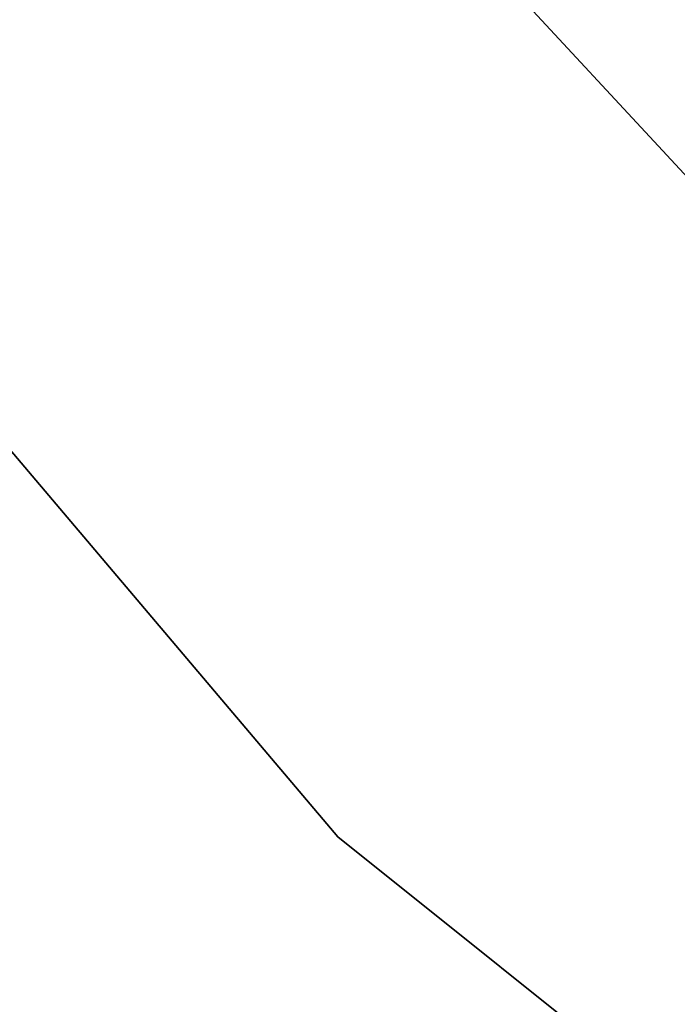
# Model space of a CAD drawing. Header units: millimetres. Extents: x 0.3 to 65.3, y -48.3 to 46.8.
# Tile 4 of 256: x 9.2 to 11.2, y -39.6 to -36.6. Entities that reach past the tile are written whole.
import ezdxf

# ---------------------------------------------------------------- set-up
doc = ezdxf.new("R2010")
doc.units = ezdxf.units.MM
doc.header["$LTSCALE"] = 25.4
doc.layers.get('0').update_dxf_attribs({"true_color": 0xff5454})

# ---------------------------------------------------------------- blocks, each defined once
blk = doc.blocks.new('NICO-9517.STL')
at = {"color": 251, "true_color": 0x555555}
mesh = blk.add_polyface(dxfattribs=at)
corners = [(9.2363, -32.7756, 1.6114), (13.226, -37.4726, 3.6114), (13.226, -37.4726, 1.6114), (9.2363, -32.7756, 3.6114)]
mesh.append_faces([[corners[k] for k in face] for face in [(0, 1, 2), (1, 0, 3)]], dxfattribs={"vtx0": -1, "color": 251})
mesh = blk.add_polyface(dxfattribs=at)
corners = [(9.2363, -32.7756, 149.6114), (13.226, -37.4726, 151.6114), (13.226, -37.4726, 149.6114), (9.2363, -32.7756, 151.6114)]
mesh.append_faces([[corners[k] for k in face] for face in [(0, 1, 2), (1, 0, 3)]], dxfattribs={"vtx0": -1, "color": 251})
mesh = blk.add_polyface(dxfattribs=at)
corners = [(8.449, -34.1321, 3.6114), (12.718, -38.73, 149.6114), (12.718, -38.73, 3.6114), (8.449, -34.1321, 149.6114)]
mesh.append_faces([[corners[k] for k in face] for face in [(0, 1, 2), (1, 0, 3)]], dxfattribs={"vtx0": -1, "color": 251})
mesh = blk.add_polyface(dxfattribs=at)
corners = [(6.1053, -34.3027, 151.6114), (10.1591, -39.0888, 1.6114), (10.1591, -39.0888, 151.6114), (6.1053, -34.3027, 1.6114)]
mesh.append_faces([[corners[k] for k in face] for face in [(0, 1, 2), (1, 0, 3)]], dxfattribs={"vtx0": -1, "color": 251})
mesh = blk.add_polyface(dxfattribs=at)
corners = [(15.0566, -43.0073, 151.6114), (10.1591, -39.0888, 1.6114), (15.0566, -43.0073, 1.6114), (10.1591, -39.0888, 151.6114)]
mesh.append_faces([[corners[k] for k in face] for face in [(0, 1, 2), (1, 0, 3)]], dxfattribs={"vtx0": -1, "color": 251})

msp = doc.modelspace()

# ---------------------------------------------------------------- block references
at = {"color": 0}
msp.add_blockref('NICO-9517.STL', (0, 0), dxfattribs=at)

doc.saveas('drawing.dxf')
